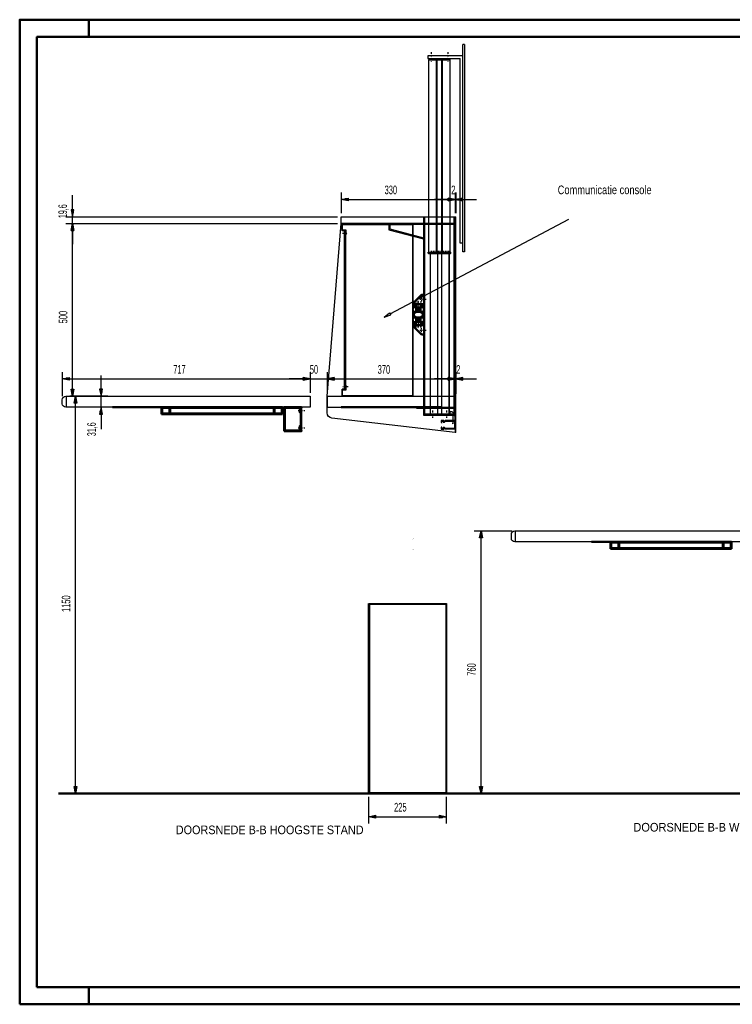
# Model space of a CAD drawing. Extents: x -13867 to -9787, y -294 to 2556.
# Tile 1 of 4: x -13867 to -11804, y -294 to 2556. Entities that reach past the tile are written whole.
import ezdxf
from ezdxf.enums import TextEntityAlignment as Align

# ---------------------------------------------------------------- set-up
doc = ezdxf.new("R2010")
doc.units = 0
doc.header["$MEASUREMENT"] = 0
doc.linetypes.add('DASHDOT', pattern=[8.5, 4, -2, 0.5, -2])
doc.linetypes.add('HIDDEN', pattern=[7, 4, -3])
doc.layers.get('0').update_dxf_attribs({"linetype": 'CONTINUOUS'})
for name, color, linetype in [('DIM49', 4, 'CONTINUOUS'), ('LE_HIDDEN', 7, 'CONTINUOUS'), ('LE_MIDDLE', 7, 'CONTINUOUS'), ('LE_RED', 1, 'CONTINUOUS'), ('TXT_ALL', 7, 'CONTINUOUS'), ('TXT_DIM49', 2, 'CONTINUOUS')]:
    doc.layers.add(name, color=color, linetype=linetype)
doc.layers.add('LE_ALL', color=7, linetype='CONTINUOUS', lineweight=50)

# ---------------------------------------------------------------- blocks, each defined once
blk = doc.blocks.new('_D1', base_point=(-12431.7, 316.6))
at = {"layer": 'DIM49', "color": 1}
for p, q in [((-12551.7, 1076.6), (-12441.7, 1076.6)), ((-12535.7, 1056.6), (-12531.7, 1076.6)), ((-12527.7, 1056.6), (-12535.7, 1056.6)), ((-12533.7, 1057.6), (-12533.7, 1065.6)), ((-12531.7, 1076.6), (-12527.7, 1056.6)), ((-12531.7, 1057.6), (-12531.7, 1075.6)), ((-12531.7, 336.6), (-12531.7, 1056.6)), ((-12529.7, 1057.6), (-12529.7, 1065.6)), ((-12551.7, 316.6), (-12441.7, 316.6)), ((-12531.7, 316.6), (-12535.7, 336.6)), ((-12535.7, 336.6), (-12527.7, 336.6)), ((-12533.7, 335.6), (-12533.7, 327.6)), ((-12527.7, 336.6), (-12531.7, 316.6)), ((-12531.7, 335.6), (-12531.7, 317.6)), ((-12529.7, 335.6), (-12529.7, 327.6))]:
    blk.add_line(p, q, dxfattribs=at)
at = {"layer": 'TXT_DIM49', "width": 0.596}
blk.add_text('760', height=25, rotation=90, dxfattribs=at).set_placement((-12546.7, 675.6), align=Align.CENTER)
blk = doc.blocks.new('_D8', base_point=(-13743.7, 1456.6))
at = {"layer": 'DIM49', "color": 1}
for p, q in [((-13743.7, 1536.6), (-13743.7, 1466.6)), ((-13743.7, 1516.6), (-13723.7, 1520.6)), ((-13723.7, 1512.6), (-13743.7, 1516.6)), ((-13724.7, 1516.6), (-13742.7, 1516.6)), ((-13724.7, 1518.6), (-13732.7, 1518.6)), ((-13724.7, 1514.6), (-13732.7, 1514.6)), ((-13723.7, 1520.6), (-13723.7, 1512.6)), ((-13723.7, 1516.6), (-13046.7, 1516.6)), ((-13046.7, 1512.6), (-13046.7, 1520.6)), ((-13046.7, 1520.6), (-13026.7, 1516.6)), ((-13026.7, 1516.6), (-13046.7, 1512.6)), ((-13045.7, 1518.6), (-13037.7, 1518.6)), ((-13045.7, 1516.6), (-13027.7, 1516.6)), ((-13045.7, 1514.6), (-13037.7, 1514.6)), ((-13026.7, 1536.6), (-13026.7, 1476.6))]:
    blk.add_line(p, q, dxfattribs=at)
at = {"layer": 'TXT_DIM49', "width": 0.557}
blk.add_text('717', height=25, rotation=360, dxfattribs=at).set_placement((-13404.7, 1531.6), align=Align.CENTER)
blk = doc.blocks.new('_D9', base_point=(-13026.7, 1466.6))
at = {"layer": 'DIM49', "color": 1}
for p, q in [((-13046.7, 1516.6), (-13086.7, 1516.6)), ((-13026.7, 1516.6), (-13046.7, 1520.6)), ((-13046.7, 1520.6), (-13046.7, 1512.6)), ((-13046.7, 1512.6), (-13026.7, 1516.6)), ((-13045.7, 1518.6), (-13037.7, 1518.6)), ((-13045.7, 1516.6), (-13027.7, 1516.6)), ((-13045.7, 1514.6), (-13037.7, 1514.6)), ((-13026.7, 1536.6), (-13026.7, 1476.6)), ((-13026.7, 1516.6), (-12976.7, 1516.6)), ((-12976.7, 1536.6), (-12976.7, 1476.6)), ((-12956.7, 1520.6), (-12976.7, 1516.6)), ((-12976.7, 1516.6), (-12956.7, 1512.6)), ((-12957.7, 1516.6), (-12975.7, 1516.6)), ((-12957.7, 1518.6), (-12965.7, 1518.6)), ((-12957.7, 1514.6), (-12965.7, 1514.6)), ((-12956.7, 1512.6), (-12956.7, 1520.6)), ((-12956.7, 1516.6), (-12916.7, 1516.6))]:
    blk.add_line(p, q, dxfattribs=at)
at = {"layer": 'TXT_DIM49', "width": 0.596}
blk.add_text('50', height=25, rotation=360, dxfattribs=at).set_placement((-13015.3, 1531.6), align=Align.CENTER)
blk = doc.blocks.new('_D10', base_point=(-12976.7, 1466.6))
at = {"layer": 'DIM49', "color": 1}
for p, q in [((-12976.7, 1536.6), (-12976.7, 1476.6)), ((-12976.7, 1516.6), (-12956.7, 1520.6)), ((-12956.7, 1512.6), (-12976.7, 1516.6)), ((-12957.7, 1516.6), (-12975.7, 1516.6)), ((-12957.7, 1518.6), (-12965.7, 1518.6)), ((-12957.7, 1514.6), (-12965.7, 1514.6)), ((-12956.7, 1520.6), (-12956.7, 1512.6)), ((-12956.7, 1516.6), (-12626.7, 1516.6)), ((-12626.7, 1512.6), (-12626.7, 1520.6)), ((-12626.7, 1520.6), (-12606.7, 1516.6)), ((-12606.7, 1516.6), (-12626.7, 1512.6)), ((-12625.7, 1518.6), (-12617.7, 1518.6)), ((-12625.7, 1516.6), (-12607.7, 1516.6)), ((-12625.7, 1514.6), (-12617.7, 1514.6)), ((-12606.7, 1536.6), (-12606.7, 1476.6))]:
    blk.add_line(p, q, dxfattribs=at)
at = {"layer": 'TXT_DIM49', "width": 0.596}
blk.add_text('370', height=25, rotation=360, dxfattribs=at).set_placement((-12812.7, 1531.6), align=Align.CENTER)
blk = doc.blocks.new('_D11', base_point=(-12606.7, 1466.6))
at = {"layer": 'DIM49', "color": 1}
for p, q in [((-12626.7, 1516.6), (-12666.7, 1516.6)), ((-12606.7, 1516.6), (-12626.7, 1520.6)), ((-12626.7, 1520.6), (-12626.7, 1512.6)), ((-12626.7, 1512.6), (-12606.7, 1516.6)), ((-12625.7, 1518.6), (-12617.7, 1518.6)), ((-12625.7, 1516.6), (-12607.7, 1516.6)), ((-12625.7, 1514.6), (-12617.7, 1514.6)), ((-12606.7, 1536.6), (-12606.7, 1476.6)), ((-12606.7, 1516.6), (-12604.7, 1516.6)), ((-12604.7, 1536.6), (-12604.7, 1473.3)), ((-12584.7, 1520.6), (-12604.7, 1516.6)), ((-12604.7, 1516.6), (-12584.7, 1512.6)), ((-12585.7, 1516.6), (-12603.7, 1516.6)), ((-12585.7, 1518.6), (-12593.7, 1518.6)), ((-12585.7, 1514.6), (-12593.7, 1514.6)), ((-12584.7, 1512.6), (-12584.7, 1520.6)), ((-12584.7, 1516.6), (-12544.7, 1516.6))]:
    blk.add_line(p, q, dxfattribs=at)
at = {"layer": 'TXT_DIM49', "width": 0.596}
blk.add_text('2', height=25, rotation=360, dxfattribs=at).set_placement((-12597.4, 1531.6), align=Align.CENTER)
blk = doc.blocks.new('_D12', base_point=(-13716.7, 1466.6))
at = {"layer": 'DIM49', "color": 1}
for p, q in [((-13709.4, 1446.6), (-13705.4, 1466.6)), ((-13707.4, 1447.6), (-13707.4, 1455.6)), ((-13685.4, 1466.6), (-13706.7, 1466.6)), ((-13705.4, 1466.6), (-13701.4, 1446.6)), ((-13705.4, 1447.6), (-13705.4, 1465.6)), ((-13703.4, 1447.6), (-13703.4, 1455.6)), ((-13701.4, 1446.6), (-13709.4, 1446.6)), ((-13705.4, 336.6), (-13705.4, 1446.6)), ((-13725.4, 316.6), (-13536.7, 316.6)), ((-13705.4, 316.6), (-13709.4, 336.6)), ((-13709.4, 336.6), (-13701.4, 336.6)), ((-13707.4, 335.6), (-13707.4, 327.6)), ((-13701.4, 336.6), (-13705.4, 316.6)), ((-13705.4, 335.6), (-13705.4, 317.6)), ((-13703.4, 335.6), (-13703.4, 327.6))]:
    blk.add_line(p, q, dxfattribs=at)
at = {"layer": 'TXT_DIM49', "width": 0.537}
blk.add_text('1150', height=25, rotation=90, dxfattribs=at).set_placement((-13720.4, 866.1), align=Align.CENTER)
blk = doc.blocks.new('_D13', base_point=(-13716.7, 1466.6))
at = {"layer": 'DIM49', "color": 1}
for p, q in [((-13734, 1966.6), (-12946.7, 1966.6)), ((-13718, 1946.6), (-13714, 1966.6)), ((-13714, 1966.6), (-13710, 1946.6)), ((-13710, 1946.6), (-13718, 1946.6)), ((-13716, 1947.6), (-13716, 1955.6)), ((-13714, 1947.6), (-13714, 1965.6)), ((-13714, 1486.6), (-13714, 1946.6)), ((-13712, 1947.6), (-13712, 1955.6)), ((-13714, 1466.6), (-13718, 1486.6)), ((-13718, 1486.6), (-13710, 1486.6)), ((-13716, 1485.6), (-13716, 1477.6)), ((-13710, 1486.6), (-13714, 1466.6)), ((-13714, 1485.6), (-13714, 1467.6)), ((-13712, 1485.6), (-13712, 1477.6))]:
    blk.add_line(p, q, dxfattribs=at)
at = {"layer": 'TXT_DIM49', "width": 0.596}
blk.add_text('500', height=25, rotation=90, dxfattribs=at).set_placement((-13729, 1695.6), align=Align.CENTER)
blk = doc.blocks.new('_D14', base_point=(-12936.7, 1966.6))
at = {"layer": 'DIM49', "color": 1}
for p, q in [((-13714, 2006.2), (-13714, 2048.6)), ((-13710, 2006.2), (-13718, 2006.2)), ((-13718, 2006.2), (-13714, 1986.2)), ((-13716, 2005.2), (-13716, 1997.2)), ((-13714, 1986.2), (-13710, 2006.2)), ((-13714, 2005.2), (-13714, 1987.2)), ((-13712, 2005.2), (-13712, 1997.2)), ((-13734, 1986.2), (-12946.7, 1986.2)), ((-13734, 1966.6), (-12946.7, 1966.6)), ((-13714, 1966.6), (-13718, 1946.6)), ((-13714, 1966.6), (-13714, 1986.2)), ((-13710, 1946.6), (-13714, 1966.6)), ((-13718, 1946.6), (-13710, 1946.6)), ((-13716, 1947.6), (-13716, 1955.6)), ((-13714, 1947.6), (-13714, 1965.6)), ((-13714, 1946.6), (-13714, 1906.6)), ((-13712, 1947.6), (-13712, 1955.6))]:
    blk.add_line(p, q, dxfattribs=at)
at = {"layer": 'TXT_DIM49', "width": 0.491}
blk.add_text('19,6', height=25, rotation=90.0014, dxfattribs=at).set_placement((-13730.2, 2002.2), align=Align.CENTER)
blk = doc.blocks.new('_D15', base_point=(-12936.7, 1986.2))
at = {"layer": 'DIM49', "color": 1}
for p, q in [((-12936.7, 2056.2), (-12936.7, 1996.2)), ((-12606.7, 2056.2), (-12606.7, 1996.2)), ((-12936.7, 2036.2), (-12916.7, 2040.2)), ((-12916.7, 2032.2), (-12936.7, 2036.2)), ((-12917.7, 2036.2), (-12935.7, 2036.2)), ((-12917.7, 2038.2), (-12925.7, 2038.2)), ((-12917.7, 2034.2), (-12925.7, 2034.2)), ((-12916.7, 2040.2), (-12916.7, 2032.2)), ((-12916.7, 2036.2), (-12626.7, 2036.2)), ((-12626.7, 2032.2), (-12626.7, 2040.2)), ((-12626.7, 2040.2), (-12606.7, 2036.2)), ((-12606.7, 2036.2), (-12626.7, 2032.2)), ((-12625.7, 2038.2), (-12617.7, 2038.2)), ((-12625.7, 2036.2), (-12607.7, 2036.2)), ((-12625.7, 2034.2), (-12617.7, 2034.2))]:
    blk.add_line(p, q, dxfattribs=at)
at = {"layer": 'TXT_DIM49', "width": 0.596}
blk.add_text('330', height=25, rotation=360, dxfattribs=at).set_placement((-12792.7, 2051.2), align=Align.CENTER)
blk = doc.blocks.new('_D16', base_point=(-12606.7, 1986.2))
at = {"layer": 'DIM49', "color": 1}
for p, q in [((-12606.7, 2056.2), (-12606.7, 1996.2)), ((-12604.7, 2056.2), (-12604.7, 1996.2)), ((-12626.7, 2036.2), (-12666.7, 2036.2)), ((-12606.7, 2036.2), (-12626.7, 2040.2)), ((-12626.7, 2040.2), (-12626.7, 2032.2)), ((-12626.7, 2032.2), (-12606.7, 2036.2)), ((-12625.7, 2038.2), (-12617.7, 2038.2)), ((-12625.7, 2036.2), (-12607.7, 2036.2)), ((-12625.7, 2034.2), (-12617.7, 2034.2)), ((-12606.7, 2036.2), (-12604.7, 2036.2)), ((-12584.7, 2040.2), (-12604.7, 2036.2)), ((-12604.7, 2036.2), (-12584.7, 2032.2)), ((-12585.7, 2036.2), (-12603.7, 2036.2)), ((-12585.7, 2038.2), (-12593.7, 2038.2)), ((-12585.7, 2034.2), (-12593.7, 2034.2)), ((-12584.7, 2032.2), (-12584.7, 2040.2)), ((-12584.7, 2036.2), (-12544.7, 2036.2))]:
    blk.add_line(p, q, dxfattribs=at)
at = {"layer": 'TXT_DIM49', "width": 0.596}
blk.add_text('2', height=25, rotation=360, dxfattribs=at).set_placement((-12611.8, 2051.2), align=Align.CENTER)
blk = doc.blocks.new('_D17', base_point=(-13731.7, 1435))
at = {"layer": 'DIM49', "color": 1}
for p, q in [((-13631.7, 1486.6), (-13631.7, 1526.6)), ((-13627.7, 1486.6), (-13635.7, 1486.6)), ((-13635.7, 1486.6), (-13631.7, 1466.6)), ((-13633.7, 1485.6), (-13633.7, 1477.6)), ((-13631.7, 1466.6), (-13627.7, 1486.6)), ((-13631.7, 1485.6), (-13631.7, 1467.6)), ((-13629.7, 1485.6), (-13629.7, 1477.6)), ((-13611.7, 1466.6), (-13721.7, 1466.6)), ((-13631.7, 1435), (-13631.7, 1466.6)), ((-13611.7, 1435), (-13721.7, 1435)), ((-13631.7, 1435), (-13635.7, 1415)), ((-13627.7, 1415), (-13631.7, 1435)), ((-13631.7, 1416), (-13631.7, 1434)), ((-13635.7, 1415), (-13627.7, 1415)), ((-13633.7, 1416), (-13633.7, 1424)), ((-13631.7, 1415), (-13631.7, 1370.9)), ((-13629.7, 1416), (-13629.7, 1424))]:
    blk.add_line(p, q, dxfattribs=at)
at = {"layer": 'TXT_DIM49', "width": 0.491}
blk.add_text('31,6', height=25, rotation=90, dxfattribs=at).set_placement((-13646.7, 1370.9), align=Align.CENTER)
blk = doc.blocks.new('_D18', base_point=(-12856.7, 316.6))
at = {"layer": 'DIM49', "color": 1}
for p, q in [((-12856.7, 229.5), (-12856.7, 306.6)), ((-12631.7, 229.5), (-12631.7, 306.6)), ((-12856.7, 249.5), (-12836.7, 253.5)), ((-12836.7, 245.5), (-12856.7, 249.5)), ((-12837.7, 249.5), (-12855.7, 249.5)), ((-12837.7, 251.5), (-12845.7, 251.5)), ((-12837.7, 247.5), (-12845.7, 247.5)), ((-12836.7, 253.5), (-12836.7, 245.5)), ((-12836.7, 249.5), (-12651.7, 249.5)), ((-12651.7, 245.5), (-12651.7, 253.5)), ((-12651.7, 253.5), (-12631.7, 249.5)), ((-12631.7, 249.5), (-12651.7, 245.5)), ((-12650.7, 251.5), (-12642.7, 251.5)), ((-12650.7, 249.5), (-12632.7, 249.5)), ((-12650.7, 247.5), (-12642.7, 247.5))]:
    blk.add_line(p, q, dxfattribs=at)
at = {"layer": 'TXT_DIM49', "width": 0.596}
blk.add_text('225', height=25, rotation=360, dxfattribs=at).set_placement((-12765.2, 264.5), align=Align.CENTER)

msp = doc.modelspace()

# ---------------------------------------------------------------- linework, layer by layer
for p, q in [((-12584.2, 1885), (-12584.2, 2485)), ((-12579.2, 2485), (-12584.2, 2485)), ((-12579.2, 2485), (-12579.2, 1885)), ((-12682.7, 2440), (-12620.7, 2440)), ((-12682.7, 1883.9), (-12682.7, 2440)), ((-12660.7, 1883.9), (-12660.7, 2440)), ((-12660.6, 2444), (-12660.6, 2440)), ((-12659.6, 2444), (-12659.6, 2440)), ((-12658.4, 1883.9), (-12658.4, 2440)), ((-12645, 1883.9), (-12645, 2440)), ((-12643.8, 2444), (-12643.8, 2440)), ((-12642.8, 2444), (-12642.8, 2440)), ((-12642.7, 1883.9), (-12642.7, 2440)), ((-12620.7, 1883.9), (-12620.7, 2440)), ((-12976.7, 1466.6), (-12936.7, 1966.6)), ((-12936.7, 1986.2), (-12604.7, 1986.2)), ((-12936.7, 1966.6), (-12936.7, 1986.2)), ((-12606.7, 1966.6), (-12936.7, 1966.6)), ((-12818.2, 1966.6), (-12818.2, 1963.6)), ((-12695.2, 1986.2), (-12695.2, 1415)), ((-12609.7, 1415), (-12609.7, 1986.2)), ((-12604.7, 1361.2), (-12604.7, 1986.2)), ((-12933.7, 1945.6), (-12933.7, 1965.6)), ((-12933.7, 1965.6), (-12728.7, 1965.6)), ((-12923.7, 1945.6), (-12933.7, 1945.6)), ((-12932.2, 1964.1), (-12730.2, 1964.1)), ((-12606.7, 1963.6), (-12818.2, 1963.6)), ((-12798.2, 1963.6), (-12798.2, 1948.6)), ((-12798.2, 1948.6), (-12698.2, 1921.8)), ((-12795.2, 1963.6), (-12795.2, 1950.9)), ((-12923.7, 1933.6), (-12922.2, 1933.6)), ((-12684.3, 1880.8), (-12684.4, 1883.9)), ((-12684.4, 1883.9), (-12619, 1883.9)), ((-12619.1, 1880.8), (-12619, 1883.9)), ((-12579.2, 1885), (-12584.2, 1885)), ((-12621.1, 1878.9), (-12682.3, 1878.9)), ((-12679.2, 1878.9), (-12679.2, 1415)), ((-12678.7, 1878.9), (-12678.7, 1415)), ((-12657.4, 1878.9), (-12657.4, 1415)), ((-12646, 1878.9), (-12646, 1415)), ((-12624.7, 1878.9), (-12624.7, 1415)), ((-12624.2, 1878.9), (-12624.2, 1415)), ((-12922.2, 1498.6), (-12923.7, 1498.6)), ((-13731.7, 1435), (-13731.7, 1466.6)), ((-12976.7, 1466.6), (-12976.7, 1435)), ((-13054.2, 1367), (-13054.2, 1433)), ((-12976.7, 1435), (-12606.7, 1435)), ((-12718.2, 1435), (-12718.2, 1432)), ((-12718.2, 1432), (-12606.7, 1432)), ((-12646, 1428.5), (-12646, 1415)), ((-12624.7, 1428.5), (-12624.7, 1415)), ((-12624.2, 1428.5), (-12624.2, 1413)), ((-12606.7, 1415), (-12698.2, 1415)), ((-12624.2, 1415), (-12679.2, 1415)), ((-12644.2, 1397.2), (-12644.2, 1397.2)), ((-12629.2, 1415), (-12629.2, 1414.5)), ((-12627.2, 1413), (-12627.7, 1413)), ((-12624.2, 1415), (-12627.2, 1415)), ((-12627.2, 1415), (-12627.2, 1413)), ((-12623.7, 1425), (-12624.2, 1425)), ((-12623.7, 1413), (-12624.2, 1413)), ((-12622.2, 1423.5), (-12622.2, 1414.5)), ((-12622.2, 1422), (-12620.8, 1422)), ((-12612.8, 1408.4), (-12612.8, 1387.8)), ((-12612.8, 1408.4), (-12612.8, 1387.8)), ((-12607.2, 1408.4), (-12607.2, 1389.3)), ((-12607.2, 1408.4), (-12607.2, 1389.3)), ((-12607.2, 1408.4), (-12607.2, 1389.3)), ((-12639.7, 1371.2), (-12646.7, 1371.2)), ((-12644.2, 1395.2), (-12644.2, 1395.2)), ((-12606.7, 1371.2), (-12635.5, 1371.2)), ((-12604.7, 1361.2), (-12606.7, 1361.2)), ((-12431.7, 1045), (-12431.7, 1076.6)), ((-12856.7, 866.6), (-12631.7, 866.6)), ((-12854.7, 864.6), (-12633.7, 864.6)), ((-12854.7, 864.6), (-12854.7, 318.6)), ((-12633.7, 864.6), (-12633.7, 318.6)), ((-12631.7, 866.6), (-12631.7, 316.6)), ((-12633.7, 318.6), (-12854.7, 318.6))]:
    msp.add_line(p, q)
for points in [[(-12584.2, 2452), (-12685.7, 2452), (-12685.7, 2444), (-12592.2, 2444)], [(-12681.8, 2440), (-12681.8, 2444), (-12621.6, 2444), (-12621.6, 2440)], [(-12584.2, 1910), (-12592.2, 1910), (-12592.2, 2444)], [(-12728.7, 1965.6), (-12728.7, 1466.6), (-12933.7, 1466.6), (-12933.7, 1486.6)], [(-12923.7, 1945.6), (-12923.7, 1486.6), (-12933.7, 1486.6)], [(-12922.2, 1933.6), (-12922.2, 1947.1), (-12932.2, 1947.1), (-12932.2, 1964.3)], [(-12730.2, 1964.1), (-12730.2, 1468.1), (-12931.7, 1468.1)], [(-12923.7, 1488.1), (-12926.7, 1488.1), (-12926.7, 1944.1), (-12923.7, 1944.1)], [(-12795.2, 1950.9), (-12698.2, 1924.9), (-12699, 1922)], [(-12932.2, 1468.6), (-12932.2, 1485.1), (-12922.2, 1485.1), (-12922.2, 1498.6)], [(-13051.7, 1367.5), (-13053.7, 1367.5), (-13053.7, 1432.5), (-13051.7, 1432.5), (-13051.7, 1367.5)], [(-12606.7, 1396.2), (-12635.5, 1396.2), (-12638.5, 1393.2), (-12639.7, 1393.2), (-12639.7, 1396.2), (-12646.7, 1396.2), (-12646.7, 1390.2), (-12644.7, 1390.2), (-12644.7, 1394.2), (-12641.7, 1394.2), (-12641.7, 1391.2), (-12637.7, 1391.2), (-12634.7, 1394.2), (-12608.7, 1394.2), (-12608.7, 1373.2), (-12634.7, 1373.2), (-12637.7, 1376.2), (-12641.7, 1376.2), (-12641.7, 1373.2), (-12644.7, 1373.2), (-12644.7, 1377.2), (-12646.7, 1377.2), (-12646.7, 1371.2), (-12639.7, 1371.2), (-12639.7, 1374.2), (-12638.5, 1374.2), (-12635.5, 1371.2)]]:
    msp.add_lwpolyline(points)
for points in [[(-12698.2, 1986.2), (-12698.2, 1412), (-12606.7, 1412), (-12606.7, 1986.2), (-12606.7, 1361.2), (-12963.5, 1403.4, -0.380108), (-12976.7, 1418.3), (-12976.7, 1466.6), (-12606.7, 1466.6)], [(-12619.2, 1880.6), (-12619.1, 1880.7, 0.02259), (-12619.1, 1880.8)], [(-13026.7, 1435), (-13733.7, 1435, -0.414214), (-13743.7, 1445), (-13743.7, 1456.6, -0.414214), (-13733.7, 1466.6), (-13026.7, 1466.6), (-13026.7, 1435)], [(-12622.2, 1416.4), (-12620.8, 1416.4, -0.414214), (-12612.8, 1408.4), (-12612.8, 1387.8)], [(-11726.7, 1045), (-12433.7, 1045, -0.414214), (-12443.7, 1055), (-12443.7, 1066.6, -0.414214), (-12433.7, 1076.6), (-11726.7, 1076.6), (-11726.7, 1045)]]:
    msp.add_lwpolyline(points, format="xyb")
for centre, radius, start, end in [((-12682.3, 1880.9), 2, -178, -90), ((-12621.1, 1880.9), 2, -90, -9.7647), ((-12627.7, 1414.5), 1.5, -179.9998, -89.9998), ((-12623.7, 1423.5), 1.5, 0.0002, 90.0002), ((-12623.7, 1414.5), 1.5, -89.9998, 0.0002), ((-12620.8, 1408.4), 13.6, 0.0002, 90.0002)]:
    msp.add_arc(centre, radius, start, end)
at = {"layer": 'LE_ALL', "color": 1}
for p, q in [((-13667.1, 2506.5), (-13667.1, 2556.5)), ((-13667.1, -243.5), (-13667.1, -293.5))]:
    msp.add_line(p, q, dxfattribs=at)
at = {"layer": 'LE_ALL'}
for p, q in [((-12728.2, 1721.7), (-12728.2, 1730.6)), ((-12728.2, 1723.1), (-12728.2, 1721.7)), ((-12726, 1721.7), (-12728.2, 1721.7)), ((-12728.2, 1713.6), (-12726, 1713.6)), ((-12728.2, 1691.7), (-12728.2, 1713.6)), ((-12728.2, 1713.6), (-12728.2, 1712.1)), ((-12726.2, 1732.6), (-12698.2, 1732.6)), ((-12726, 1725.7), (-12726, 1721.7)), ((-12726, 1721.7), (-12726, 1723.1)), ((-12726, 1713.6), (-12726, 1709.6)), ((-12726, 1712.1), (-12726, 1713.6)), ((-12723.3, 1725.9), (-12725.8, 1725.9)), ((-12719.3, 1721.9), (-12723.2, 1725.8)), ((-12723.2, 1709.4), (-12719.3, 1713.3)), ((-12721.4, 1730.2), (-12721.4, 1727.7)), ((-12721.4, 1727.6), (-12717.5, 1723.7)), ((-12717.2, 1730.4), (-12721.2, 1730.4)), ((-12720.5, 1723.1), (-12719.3, 1721.9)), ((-12719.3, 1713.3), (-12720.5, 1712.1)), ((-12719.2, 1721.7), (-12719.2, 1713.5)), ((-12719.2, 1713.5), (-12719.2, 1721.7)), ((-12716.3, 1719.1), (-12717.7, 1720.8)), ((-12717.7, 1714.5), (-12716.3, 1716.1)), ((-12717.3, 1723.6), (-12709.1, 1723.6)), ((-12717.2, 1732.6), (-12717.2, 1730.4)), ((-12716.4, 1722.1), (-12714.7, 1720.8)), ((-12714.7, 1714.5), (-12716.4, 1713.1)), ((-12711.7, 1720.8), (-12710, 1722.1)), ((-12710, 1713.1), (-12711.7, 1714.5)), ((-12708.7, 1720.8), (-12710.1, 1719.1)), ((-12710.1, 1716.1), (-12708.7, 1714.5)), ((-12709.1, 1730.4), (-12709.1, 1732.6)), ((-12705.1, 1730.4), (-12709.1, 1730.4)), ((-12708.9, 1723.7), (-12705, 1727.6)), ((-12707.2, 1713.5), (-12707.2, 1721.7)), ((-12707.2, 1721.7), (-12707.2, 1713.5)), ((-12703.2, 1725.8), (-12707.1, 1721.9)), ((-12707.1, 1721.9), (-12705.9, 1723.1)), ((-12707.1, 1713.3), (-12703.2, 1709.4)), ((-12705.9, 1712.1), (-12707.1, 1713.3)), ((-12704.9, 1727.7), (-12704.9, 1730.2)), ((-12700.6, 1725.9), (-12703.1, 1725.9)), ((-12700.4, 1721.7), (-12700.4, 1725.7)), ((-12698.2, 1721.7), (-12700.4, 1721.7)), ((-12700.4, 1713.6), (-12698.2, 1713.6)), ((-12700.4, 1709.6), (-12700.4, 1713.6)), ((-12698.2, 1730.6), (-12698.2, 1721.7)), ((-12698.2, 1721.7), (-12698.2, 1730.6)), ((-12698.2, 1723.1), (-12698.2, 1721.7)), ((-12698.2, 1713.6), (-12698.2, 1691.7)), ((-12698.2, 1691.7), (-12698.2, 1713.6)), ((-12698.2, 1713.6), (-12698.2, 1712.1)), ((-12728.2, 1693.1), (-12728.2, 1691.7)), ((-12726, 1691.7), (-12728.2, 1691.7)), ((-12728.2, 1683.6), (-12726, 1683.6)), ((-12728.2, 1674.6), (-12728.2, 1683.6)), ((-12728.2, 1683.6), (-12728.2, 1682.1)), ((-12726, 1695.7), (-12726, 1691.7)), ((-12726, 1691.7), (-12726, 1693.1)), ((-12726, 1683.6), (-12726, 1679.6)), ((-12726, 1682.1), (-12726, 1683.6)), ((-12725.8, 1709.4), (-12723.3, 1709.4)), ((-12723.3, 1695.9), (-12725.8, 1695.9)), ((-12719.3, 1691.9), (-12723.2, 1695.8)), ((-12723.2, 1679.4), (-12719.3, 1683.3)), ((-12717.5, 1681.5), (-12721.4, 1677.6)), ((-12720.5, 1693.1), (-12719.3, 1691.9)), ((-12719.3, 1683.3), (-12720.5, 1682.1)), ((-12719.2, 1691.7), (-12719.2, 1683.5)), ((-12719.2, 1683.5), (-12719.2, 1691.7)), ((-12716.3, 1689.1), (-12717.7, 1690.8)), ((-12717.7, 1684.5), (-12716.3, 1686.1)), ((-12709.1, 1681.6), (-12717.3, 1681.6)), ((-12716.4, 1692.1), (-12714.7, 1690.8)), ((-12714.7, 1684.5), (-12716.4, 1683.1)), ((-12711.7, 1690.8), (-12710, 1692.1)), ((-12710, 1683.1), (-12711.7, 1684.5)), ((-12708.7, 1690.8), (-12710.1, 1689.1)), ((-12710.1, 1686.1), (-12708.7, 1684.5)), ((-12705, 1677.6), (-12708.9, 1681.5)), ((-12707.2, 1683.5), (-12707.2, 1691.7)), ((-12707.2, 1691.7), (-12707.2, 1683.5)), ((-12703.2, 1695.8), (-12707.1, 1691.9)), ((-12707.1, 1691.9), (-12705.9, 1693.1)), ((-12707.1, 1683.3), (-12703.2, 1679.4)), ((-12705.9, 1682.1), (-12707.1, 1683.3)), ((-12703.1, 1709.4), (-12700.6, 1709.4)), ((-12700.6, 1695.9), (-12703.1, 1695.9)), ((-12700.7, 1696.6), (-12702.7, 1696.6)), ((-12700.4, 1691.7), (-12700.4, 1695.7)), ((-12698.2, 1691.7), (-12700.4, 1691.7)), ((-12700.4, 1683.6), (-12698.2, 1683.6)), ((-12700.4, 1679.6), (-12700.4, 1683.6)), ((-12698.2, 1693.1), (-12698.2, 1691.7)), ((-12698.2, 1683.6), (-12698.2, 1674.6)), ((-12698.2, 1674.6), (-12698.2, 1683.6)), ((-12698.2, 1683.6), (-12698.2, 1682.1)), ((-12698.2, 1672.6), (-12726.2, 1672.6)), ((-12725.8, 1679.4), (-12723.3, 1679.4)), ((-12721.4, 1677.5), (-12721.4, 1675)), ((-12721.2, 1674.8), (-12717.2, 1674.8)), ((-12717.2, 1674.8), (-12717.2, 1672.6)), ((-12709.1, 1674.8), (-12705.1, 1674.8)), ((-12709.1, 1672.6), (-12709.1, 1674.8)), ((-12704.9, 1675), (-12704.9, 1677.5)), ((-12703.1, 1679.4), (-12700.6, 1679.4)), ((-12704.2, 1645.6), (-12698.2, 1645.6)), ((-13106.7, 1435), (-13598.7, 1435)), ((-13106.7, 1435), (-13598.7, 1435)), ((-13456.7, 1435), (-13456.7, 1415)), ((-13433.7, 1433), (-13433.7, 1417)), ((-13431.7, 1435), (-13431.7, 1415)), ((-13131.7, 1435), (-13131.7, 1415)), ((-13129.7, 1417), (-13129.7, 1433)), ((-13106.7, 1435), (-13106.7, 1415)), ((-12646.7, 1435), (-12936.7, 1435)), ((-13106.7, 1415), (-13156.9, 1415)), ((-12643.3, 1387.2), (-12643.3, 1387.2)), ((-12643.3, 1387.2), (-12643.3, 1387.2)), ((-11806.7, 1045), (-12211.7, 1045)), ((-12156.7, 1045), (-12156.7, 1025)), ((-12133.7, 1043), (-12133.7, 1027)), ((-12131.7, 1045), (-12131.7, 1025)), ((-11831.7, 1045), (-11831.7, 1025)), ((-11829.7, 1027), (-11829.7, 1043)), ((-11806.7, 1045), (-11806.7, 1025)), ((-11806.7, 1025), (-11856.9, 1025)), ((-12856.7, 866.6), (-12856.7, 316.6)), ((-9978.6, 316.6), (-13755.1, 316.6)), ((-12631.7, 316.6), (-12856.7, 316.6))]:
    msp.add_line(p, q, dxfattribs=at)
at = {"layer": 'LE_ALL', "color": 10}
for points in [[(-13867.1, -293.5), (-9787.1, -293.5), (-9787.1, 2556.5), (-13867.1, 2556.5), (-13867.1, -293.5)], [(-13817.1, -243.5), (-9837.1, -243.5), (-9837.1, 2506.5), (-13817.1, 2506.5), (-13817.1, -243.5)]]:
    msp.add_lwpolyline(points, dxfattribs=at)
at = {"layer": 'LE_ALL'}
for points in [[(-12725.2, 1732.6), (-12725.2, 1738.6), (-12704.2, 1759.6), (-12698.2, 1759.6)], [(-12698.2, 1683.6), (-12698.2, 1681.6), (-12698.2, 1683.6)], [(-12725.2, 1672.6), (-12725.2, 1666.6), (-12704.2, 1645.6)], [(-13108.7, 1417), (-13454.7, 1417), (-13454.7, 1433), (-13108.7, 1433), (-13108.7, 1417)], [(-13051.7, 1433.1), (-13051.7, 1435), (-13101.7, 1435), (-13101.7, 1365)], [(-13051.7, 1367), (-13099.7, 1367), (-13099.7, 1433), (-13051.7, 1433)], [(-13056.2, 1433), (-13056.2, 1420), (-13054.2, 1420)], [(-13456.7, 1415), (-13326.5, 1415), (-13301.5, 1415), (-13276.5, 1415), (-13251.5, 1415), (-13231.9, 1415), (-13206.9, 1415), (-13181.9, 1415), (-13156.9, 1415)], [(-13054.2, 1380), (-13056.2, 1380), (-13056.2, 1367)], [(-13051.7, 1367), (-13051.7, 1365), (-13101.7, 1365)], [(-11808.7, 1027), (-12154.7, 1027), (-12154.7, 1043), (-11808.7, 1043), (-11808.7, 1027)], [(-12156.7, 1025), (-12026.5, 1025), (-12001.5, 1025), (-11976.5, 1025), (-11951.5, 1025), (-11931.9, 1025), (-11906.9, 1025), (-11881.9, 1025), (-11856.9, 1025)]]:
    msp.add_lwpolyline(points, dxfattribs=at)
for points in [[(-12723.7, 1731.3), (-12725.9, 1731.3, 0.414214), (-12726.9, 1730.3), (-12726.9, 1728.1, 0.414214), (-12725.9, 1727.1), (-12723.7, 1727.1, 0.414214), (-12722.7, 1728.1), (-12722.7, 1730.3, 0.414214), (-12723.7, 1731.3)], [(-12718.5, 1711.1, 0.198912), (-12719.6, 1710.7), (-12722.1, 1708.1, -0.198912), (-12723.2, 1707.7), (-12725, 1707.7, 0.414214), (-12726.5, 1706.2), (-12726.5, 1699, 0.414214), (-12725, 1697.5), (-12723.2, 1697.5, -0.198912), (-12722.1, 1697.1), (-12719.6, 1694.5, 0.198912), (-12718.5, 1694.1), (-12707.8, 1694.1, 0.198912), (-12706.8, 1694.5), (-12704.3, 1697.1, -0.198912), (-12703.2, 1697.5), (-12701.3, 1697.5, 0.414214), (-12699.8, 1699), (-12699.8, 1706.2, 0.414214), (-12701.3, 1707.7), (-12703.2, 1707.7, -0.198912), (-12704.3, 1708.1), (-12706.8, 1710.7, 0.198912), (-12707.8, 1711.1), (-12718.5, 1711.1)], [(-12714.7, 1720.8), (-12716.4, 1722.1, 0.087489), (-12717.7, 1720.8), (-12716.3, 1719.1, 0.23088), (-12716.3, 1716.1), (-12717.7, 1714.5, 0.087489), (-12716.4, 1713.1), (-12714.7, 1714.5, 0.23088), (-12711.7, 1714.5), (-12710, 1713.1, 0.087489), (-12708.7, 1714.5), (-12710.1, 1716.1, 0.23088), (-12710.1, 1719.1), (-12708.7, 1720.8, 0.087489), (-12710, 1722.1), (-12711.7, 1720.8, 0.23088), (-12714.7, 1720.8)], [(-12702.7, 1731.3, 0.414214), (-12703.7, 1730.3), (-12703.7, 1728.1, 0.414214), (-12702.7, 1727.1), (-12700.5, 1727.1, 0.414214), (-12699.5, 1728.1), (-12699.5, 1730.3, 0.414214), (-12700.5, 1731.3), (-12702.7, 1731.3)], [(-12714.7, 1690.8), (-12716.4, 1692.1, 0.087489), (-12717.7, 1690.8), (-12716.3, 1689.1, 0.23088), (-12716.3, 1686.1), (-12717.7, 1684.5, 0.087489), (-12716.4, 1683.1), (-12714.7, 1684.5, 0.23088), (-12711.7, 1684.5), (-12710, 1683.1, 0.087489), (-12708.7, 1684.5), (-12710.1, 1686.1, 0.23088), (-12710.1, 1689.1), (-12708.7, 1690.8, 0.087489), (-12710, 1692.1), (-12711.7, 1690.8, 0.23088), (-12714.7, 1690.8)], [(-12723.7, 1678.1), (-12725.9, 1678.1, 0.414214), (-12726.9, 1677.1), (-12726.9, 1674.9, 0.414214), (-12725.9, 1673.9), (-12723.7, 1673.9, 0.414214), (-12722.7, 1674.9), (-12722.7, 1677.1, 0.414214), (-12723.7, 1678.1)], [(-12700.5, 1678.1), (-12702.7, 1678.1, 0.414214), (-12703.7, 1677.1), (-12703.7, 1674.9, 0.414214), (-12702.7, 1673.9), (-12700.5, 1673.9, 0.414214), (-12699.5, 1674.9), (-12699.5, 1677.1, 0.414214), (-12700.5, 1678.1)]]:
    msp.add_lwpolyline(points, format="xyb", dxfattribs=at)
for centre, radius, start, end in [((-12726.2, 1730.6), 2, 90, 180), ((-12725.8, 1725.7), 0.2, 90, 180), ((-12723.3, 1725.7), 0.2, 45, 90), ((-12721.2, 1730.2), 0.2, 90, 180), ((-12721.2, 1727.7), 0.2, 180, -135), ((-12719.4, 1721.7), 0.2, 0, 45), ((-12719.4, 1713.5), 0.2, -45, 0), ((-12713.2, 1717.6), 5.5, 125, 145), ((-12713.2, 1717.6), 5.5, -145, -125), ((-12717.3, 1723.8), 0.2, -135, -90), ((-12713.2, 1717.6), 5.5, 35, 55), ((-12713.2, 1717.6), 5.5, -55, -35), ((-12709.1, 1723.8), 0.2, -90, -45), ((-12707, 1721.7), 0.2, 135, 180), ((-12707, 1713.5), 0.2, 180, -135), ((-12705.1, 1730.2), 0.2, 0, 90), ((-12705.1, 1727.7), 0.2, -45, 0), ((-12703.1, 1725.7), 0.2, 90, 135), ((-12700.6, 1725.7), 0.2, 0, 90), ((-12700.2, 1730.6), 2, 0, 90), ((-12725.8, 1709.6), 0.2, 180, -90), ((-12725.8, 1695.7), 0.2, 90, 180), ((-12723.3, 1709.6), 0.2, -90, -45), ((-12723.3, 1695.7), 0.2, 45, 90), ((-12719.4, 1691.7), 0.2, 0, 45), ((-12719.4, 1683.5), 0.2, -45, 0), ((-12713.2, 1687.6), 5.5, 125, 145), ((-12713.2, 1687.6), 5.5, -145, -125), ((-12717.3, 1681.4), 0.2, 90, 135), ((-12713.2, 1687.6), 5.5, 35, 55), ((-12713.2, 1687.6), 5.5, -55, -35), ((-12709.1, 1681.4), 0.2, 45, 90), ((-12707, 1691.7), 0.2, 135, 180), ((-12707, 1683.5), 0.2, 180, -135), ((-12703.1, 1709.6), 0.2, -135, -90), ((-12703.1, 1695.7), 0.2, 90, 135), ((-12700.6, 1709.6), 0.2, -90, 0), ((-12700.6, 1695.7), 0.2, 0, 90), ((-12726.2, 1674.6), 2, 180, -90), ((-12725.8, 1679.6), 0.2, 180, -90), ((-12723.3, 1679.6), 0.2, -90, -45), ((-12721.2, 1677.5), 0.2, 135, 180), ((-12721.2, 1675), 0.2, 180, -90), ((-12705.1, 1675), 0.2, -90, 0), ((-12705.1, 1677.5), 0.2, 0, 45), ((-12703.1, 1679.6), 0.2, -135, -90), ((-12700.6, 1679.6), 0.2, -90, 0), ((-12700.2, 1674.6), 2, -90, 0)]:
    msp.add_arc(centre, radius, start, end, dxfattribs=at)
for centre, major_axis, ratio, start_param, end_param in [((-12719.5, 1721.7), (0.324, 0.017), 0.650406, 0.377032, 0.530303), ((-12719.7, 1713.5), (0.457, -0.051), 0.65981, 6.232031, 6.357008), ((-12719.6, 1713.5), (0.441, -0.045), 0.659474, 6.095191, 6.224868), ((-12714.2, 1717.6), (0, -2.96), 0.843868, 4.44058, 4.71142), ((-12714.2, 1717.6), (0, -2.96), 0.843814, 4.711421, 4.983281), ((-12713.8, 1717.5), (0.11, -3.28), 0.873085, 4.167695, 4.412465), ((-12713.8, 1717.7), (-0.11, -3.28), 0.873037, 5.011288, 5.256975), ((-12713.1, 1716.6), (3.02, 0.08), 0.816418, 4.281815, 4.428986), ((-12713.2, 1716.4), (2.85, 0.02), 0.792767, 4.444273, 4.576973), ((-12713.2, 1716.2), (2.7, 0), 0.771183, 4.582769, 4.722859), ((-12713.2, 1716.2), (2.71, 0), 0.772157, 4.722878, 4.863853), ((-12713.2, 1716.4), (2.88, -0.03), 0.797389, 4.871943, 5.004311), ((-12713.3, 1716.6), (3.05, -0.1), 0.82145, 5.021845, 5.156948), ((-12713.4, 1718.1), (3.43, 0.48), 0.877034, 0.916678, 1.039695), ((-12713.4, 1717.1), (3.43, -0.49), 0.878162, 5.25071, 5.369821), ((-12712.6, 1717.5), (-0.11, -3.28), 0.873037, 1.869695, 2.115383), ((-12712.6, 1717.7), (0.11, -3.28), 0.873085, 1.026102, 1.270873), ((-12712.2, 1717.6), (0, -2.96), 0.843814, 1.752732, 1.841688), ((-12712.2, 1717.6), (0, -2.96), 0.843868, 1.298987, 1.385378), ((-12719.5, 1691.7), (0.324, 0.017), 0.650406, 0.377032, 0.530303), ((-12719.7, 1683.5), (0.457, -0.051), 0.65981, 6.232031, 6.357008), ((-12719.6, 1683.5), (0.441, -0.045), 0.659474, 6.095191, 6.224868), ((-12714.2, 1687.6), (0, -2.96), 0.843868, 4.44058, 4.71142), ((-12714.2, 1687.6), (0, -2.96), 0.843814, 4.711421, 4.983281), ((-12713.8, 1687.5), (0.11, -3.28), 0.873085, 4.167695, 4.412465), ((-12713.8, 1687.7), (-0.11, -3.28), 0.873037, 5.011288, 5.256975), ((-12713.1, 1686.6), (3.02, 0.08), 0.816418, 4.281815, 4.428986), ((-12713.2, 1686.4), (2.85, 0.02), 0.792767, 4.444273, 4.576973), ((-12713.2, 1686.2), (2.7, 0), 0.771183, 4.582769, 4.722859), ((-12713.2, 1686.2), (2.71, 0), 0.772157, 4.722878, 4.863853), ((-12713.2, 1686.4), (2.88, -0.03), 0.797389, 4.871943, 5.004311), ((-12713.3, 1686.6), (3.05, -0.1), 0.82145, 5.021845, 5.156948), ((-12713.4, 1688.1), (3.43, 0.48), 0.877034, 0.916678, 1.039695), ((-12713.4, 1687.1), (3.43, -0.49), 0.878162, 5.25071, 5.369821), ((-12712.6, 1687.5), (-0.11, -3.28), 0.873037, 1.869695, 2.115383), ((-12712.6, 1687.7), (0.11, -3.28), 0.873085, 1.026102, 1.270873), ((-12712.2, 1687.6), (0, -2.96), 0.843814, 1.752732, 1.841688), ((-12712.2, 1687.6), (0, -2.96), 0.843868, 1.298987, 1.385378), ((-12726.9, 1054.1), (0.324, 0.017), 0.650406, 3.665889, 3.671896), ((-12726.9, 1024.1), (0.324, 0.017), 0.650406, 3.665889, 3.671896)]:
    msp.add_ellipse(centre, major_axis=major_axis, ratio=ratio, start_param=start_param, end_param=end_param, dxfattribs=at)
at = {"layer": 'LE_HIDDEN', "color": 1, "linetype": 'HIDDEN'}
for p, q in [((-12682.7, 1883.9), (-12682.7, 1881.4)), ((-12620.7, 1881.4), (-12682.7, 1881.4)), ((-12624.2, 1885.4), (-12679.2, 1885.4)), ((-12679.2, 1878.9), (-12679.2, 1881.4)), ((-12678.7, 1878.9), (-12678.7, 1881.4)), ((-12660.7, 1883.9), (-12660.7, 1881.4)), ((-12658.4, 1883.9), (-12658.4, 1881.4)), ((-12657.4, 1878.9), (-12657.4, 1881.4)), ((-12646, 1878.9), (-12646, 1881.4)), ((-12645, 1883.9), (-12645, 1881.4)), ((-12642.7, 1883.9), (-12642.7, 1881.4)), ((-12624.7, 1878.9), (-12624.7, 1881.4)), ((-12624.2, 1878.9), (-12624.2, 1881.4)), ((-12620.7, 1883.9), (-12620.7, 1881.4)), ((-12704.2, 1666.6), (-12725.2, 1666.6)), ((-12704.2, 1645.6), (-12704.2, 1666.6))]:
    msp.add_line(p, q, dxfattribs=at)
msp.add_lwpolyline([(-12704.2, 1759.6), (-12704.2, 1738.6), (-12725.2, 1738.6)], dxfattribs=at)
at = {"layer": 'LE_MIDDLE', "color": 1, "linetype": 'DASHDOT'}
for p, q in [((-12675.7, 2462), (-12675.7, 2435)), ((-12627.7, 2462), (-12627.7, 2435)), ((-12932.7, 1938.1), (-12916.2, 1938.1)), ((-12713.2, 1727.6), (-12713.2, 1743.6)), ((-12709.2, 1747.6), (-12690.2, 1747.6)), ((-12713.2, 1677.6), (-12713.2, 1661.6)), ((-12709.2, 1657.6), (-12690.2, 1657.6)), ((-12916.2, 1494.1), (-12932.7, 1494.1)), ((-13061.2, 1425), (-13041.2, 1425)), ((-12671.7, 1425), (-12671.7, 1402)), ((-12631.7, 1425), (-12631.7, 1402)), ((-12631.7, 1425), (-12631.7, 1402)), ((-13061.2, 1375), (-13041.2, 1375)), ((-12614.9, 1387.2), (-12606.2, 1389.6)), ((-12614.9, 1387.2), (-12606.2, 1389.6)), ((-12614.9, 1387.2), (-12606.2, 1389.6))]:
    msp.add_line(p, q, dxfattribs=at)
at = {"layer": 'LE_RED'}
for p, q in [((-12794.5, 1705.3), (-12277.8, 1979.5)), ((-12812.2, 1695.9), (-12796.4, 1708.2)), ((-12812.2, 1695.9), (-12793.1, 1702)), ((-12796.4, 1708.2), (-12793.1, 1702))]:
    msp.add_line(p, q, dxfattribs=at)

# ---------------------------------------------------------------- block references
at = {"layer": 'DIM49'}
for name, p in [('_D15', (-12936.7, 1986.2)), ('_D16', (-12606.7, 1986.2)), ('_D14', (-12936.7, 1966.6)), ('_D13', (-13716.7, 1466.6)), ('_D8', (-13743.7, 1456.6)), ('_D9', (-13026.7, 1466.6)), ('_D10', (-12976.7, 1466.6)), ('_D11', (-12606.7, 1466.6)), ('_D17', (-13731.7, 1435)), ('_D12', (-13716.7, 1466.6)), ('_D1', (-12431.7, 316.6)), ('_D18', (-12856.7, 316.6))]:
    msp.add_blockref(name, p, dxfattribs=at)

# ---------------------------------------------------------------- texts
at = {"layer": 'TXT_ALL', "color": 4}
for s, width, p in [('Communicatie console', 0.804, (-12309.7, 2051.4)), ('DOORSNEDE B-B WERKHOOGTE', 0.956, (-12090.7, 206.5)), ('DOORSNEDE B-B HOOGSTE STAND', 0.938, (-13415.2, 198.9))]:
    msp.add_text(s, height=25, dxfattribs=dict(at, width=width)).set_placement(p)

doc.saveas('drawing.dxf')
